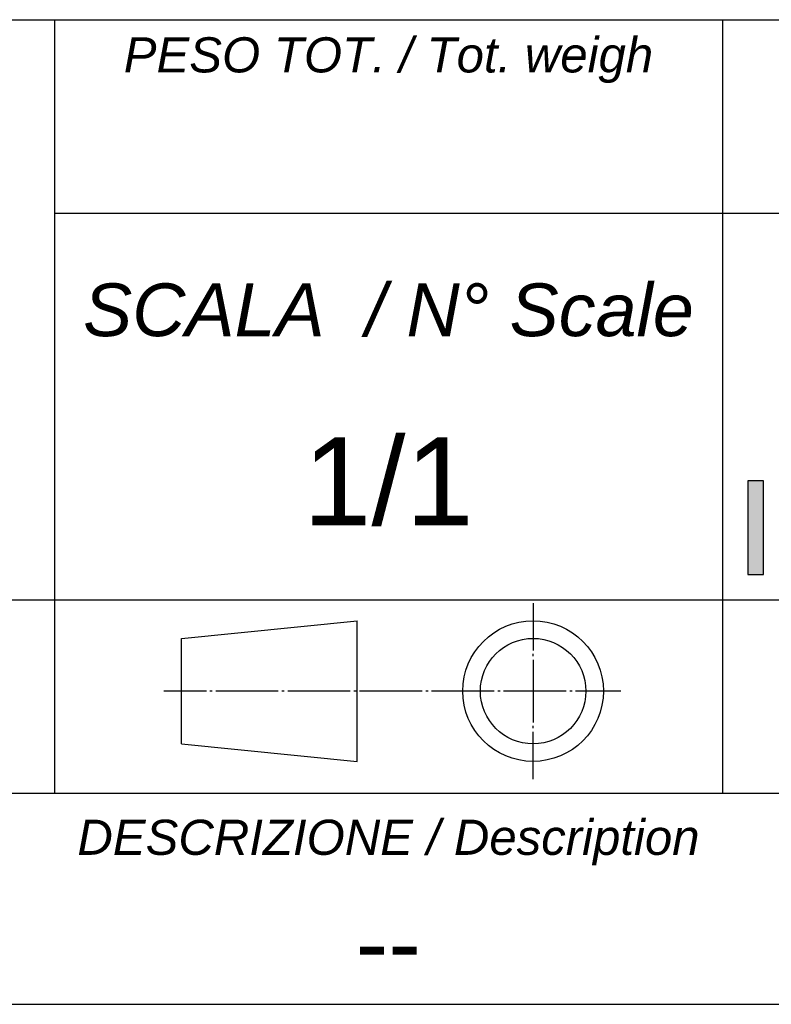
# Model space of a CAD drawing. Extents: x -1490 to 1181, y 8 to 1663.
# Tile 56 of 72: x 1063 to 1106, y 8 to 64. Entities that reach past the tile are written whole.
import ezdxf

# ---------------------------------------------------------------- set-up
doc = ezdxf.new("R2010")
doc.units = 0
doc.header["$LTSCALE"] = 65.395
doc.layers.get('0').update_dxf_attribs({"linetype": 'CONTINUOUS'})
doc.layers.add('7_ALL_NOTE', color=7, linetype='CONTINUOUS')
doc.styles.add('TEXTSTYLE_2', font='ariali.ttf')
doc.styles.add('TEXTSTYLE_3', font='arial.ttf')

# ---------------------------------------------------------------- blocks, each defined once
blk = doc.blocks.new('SICOR_LOGO_BL0', base_point=(1142.225, 40.445))
at = {"color": 1, "linetype": 'CONTINUOUS'}
for p, q in [((1105.336, 37.781), (1104.447, 37.781)), ((1104.447, 37.781), (1104.447, 32.448)), ((1105.336, 37.781), (1104.447, 37.781)), ((1104.447, 37.781), (1104.447, 32.448)), ((1104.447, 37.781), (1104.447, 32.448)), ((1105.336, 37.781), (1104.447, 37.781)), ((1105.336, 32.448), (1105.336, 37.781)), ((1105.336, 32.448), (1105.336, 37.781)), ((1105.336, 32.448), (1105.336, 37.781)), ((1104.447, 32.448), (1105.336, 32.448)), ((1104.447, 32.448), (1105.336, 32.448)), ((1104.447, 32.448), (1105.336, 32.448))]:
    blk.add_line(p, q, dxfattribs=at)
for points in [[(1104.447, 32.448), (1104.447, 37.781), (1105.336, 37.781)], [(1105.336, 37.781), (1105.336, 32.448), (1104.447, 32.448)]]:
    blk.add_solid(points, dxfattribs=at)
blk = doc.blocks.new('PROIEZIONE_01_BL1', base_point=(1084.228, 25.814))
at = {"color": 1, "linetype": 'CONTINUOUS'}
for p, q in [((1092.228, 30.814), (1092.228, 28.128)), ((1072.228, 28.814), (1082.228, 29.814)), ((1082.228, 21.814), (1082.228, 29.814)), ((1072.228, 22.814), (1072.228, 28.814)), ((1092.228, 27.794), (1092.228, 27.928)), ((1092.228, 27.594), (1092.228, 24.034)), ((1073.639, 25.814), (1071.228, 25.814)), ((1073.973, 25.814), (1073.839, 25.814)), ((1077.733, 25.814), (1074.173, 25.814)), ((1078.067, 25.814), (1077.933, 25.814)), ((1081.827, 25.814), (1078.267, 25.814)), ((1082.161, 25.814), (1082.027, 25.814)), ((1085.921, 25.814), (1082.361, 25.814)), ((1086.255, 25.814), (1086.121, 25.814)), ((1090.015, 25.814), (1086.455, 25.814)), ((1090.349, 25.814), (1090.215, 25.814)), ((1094.11, 25.814), (1090.549, 25.814)), ((1094.443, 25.814), (1094.31, 25.814)), ((1097.228, 25.814), (1094.643, 25.814)), ((1092.228, 23.7), (1092.228, 23.834)), ((1092.228, 20.814), (1092.228, 23.5)), ((1072.228, 22.814), (1082.228, 21.814))]:
    blk.add_line(p, q, dxfattribs=at)
for radius in [4, 3]:
    blk.add_circle((1092.228, 25.814), radius, dxfattribs=at)

msp = doc.modelspace()

# ---------------------------------------------------------------- linework, layer by layer
at = {"color": 2, "linetype": 'CONTINUOUS'}
for p, q in [((987, 64), (1181, 64)), ((1065, 64), (1065, 20)), ((1103, 64), (1103, 20)), ((1065, 53), (1181, 53)), ((987, 31), (1181, 31)), ((987, 20), (1181, 20)), ((987, 8), (1181, 8))]:
    msp.add_line(p, q, dxfattribs=at)
at = {"color": 7, "linetype": 'CONTINUOUS'}
msp.add_line((8, 8), (1181, 8), dxfattribs=at)

# ---------------------------------------------------------------- block references
at = {"color": 2, "linetype": 'CONTINUOUS'}
for name, p in [('SICOR_LOGO_BL0', (1142.225, 40.445)), ('PROIEZIONE_01_BL1', (1084.228, 25.814))]:
    msp.add_blockref(name, p, dxfattribs=at)

# ---------------------------------------------------------------- texts
at = {"layer": '7_ALL_NOTE', "color": 1, "linetype": 'CONTINUOUS', "attachment_point": 2}
for s, insert, char_height, width, style in [('PESO TOT. / Tot. weigh', (1084, 63), 2, 30.05948, 'TEXTSTYLE_2'), ('SCALA  / N° Scale', (1084, 49), 3, 34.68401, 'TEXTSTYLE_2'), ('1/1', (1084, 40.25), 5, 9.7026, 'TEXTSTYLE_3'), ('DESCRIZIONE / Description', (1084, 18.5), 2, 35.33829, 'TEXTSTYLE_2'), ('--', (1084, 13.5), 4, 3.71747, 'TEXTSTYLE_3')]:
    msp.add_mtext(s, dxfattribs=dict(at, insert=insert, char_height=char_height, width=width, style=style))

doc.saveas('drawing.dxf')
